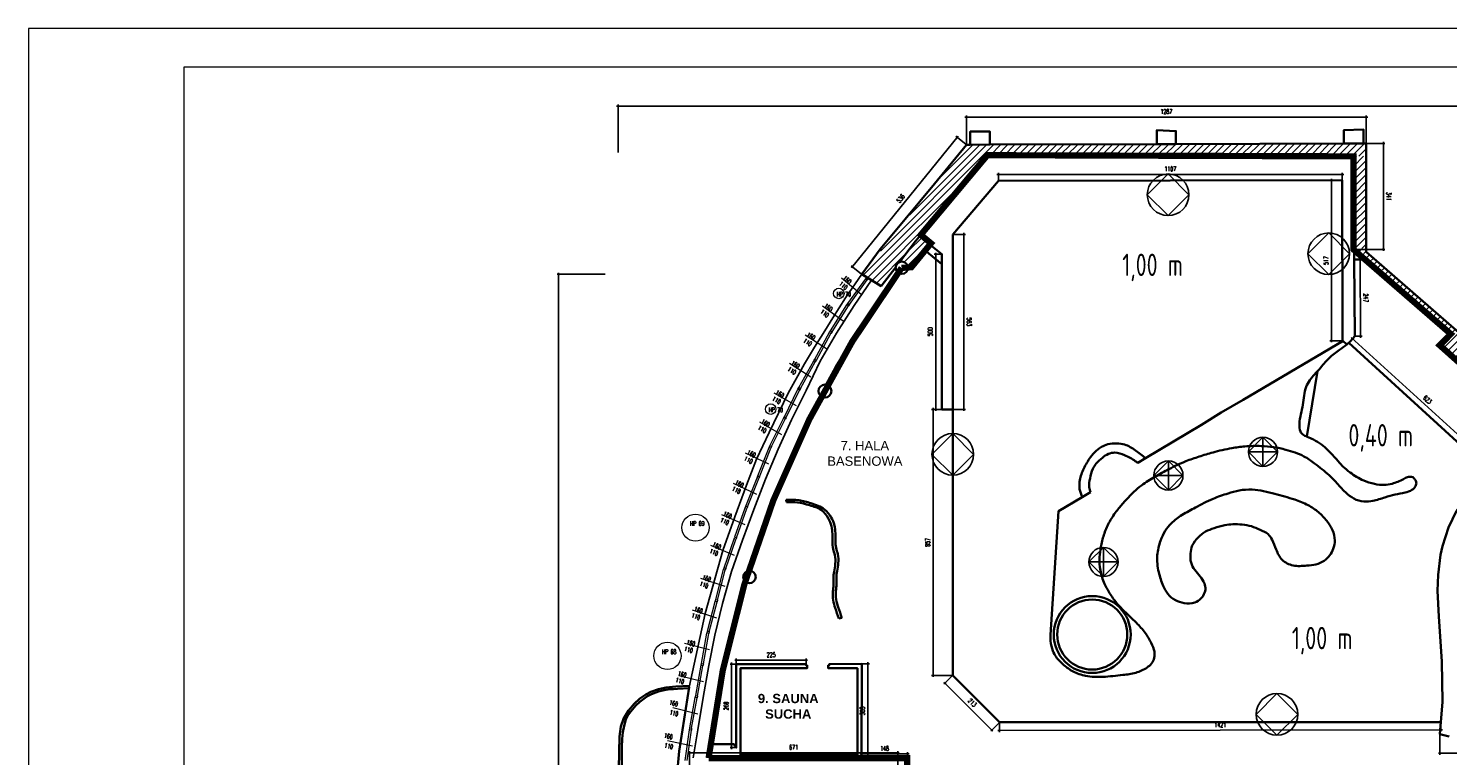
# Model space of a CAD drawing. Header units: millimetres. Extents: x 19887 to 192597, y -14203 to 39042.
# Tile 237 of 256: x 75465 to 80035, y -6728 to -4385. Entities that reach past the tile are written whole.
import ezdxf

# ---------------------------------------------------------------- set-up
doc = ezdxf.new("R2010")
doc.units = ezdxf.units.MM
doc.linetypes.add('2', pattern=[0.9, 0.6, -0.3])
doc.linetypes.add('DASHED2', pattern=[9.525, 6.35, -3.175])
doc.layers.get('Defpoints').update_dxf_attribs({"color": 4})
for name, color, linetype, lineweight in [('A_DBA-PISY', 6, 'Continuous', 20), ('Basen_rzut_poziom_1_obrys', 252, 'Continuous', 35), ('Okna', 252, 'Continuous', 5), ('Tabela', 1, 'Continuous', 0)]:
    doc.layers.add(name, color=color, linetype=linetype, lineweight=lineweight)
for name, color, linetype in [('A_DBA-RAMKI', 6, 'Continuous'), ('A_DBA-WYMIAR', 1, 'Continuous'), ('Wymiarowanie', 3, 'Continuous'), ('Wypełnienie', 252, 'Continuous')]:
    doc.layers.add(name, color=color, linetype=linetype)
doc.styles.add('ARIAL', font='arial.ttf')
doc.styles.add('DIN', font='txt')
doc.styles.add('ROMANS', font='romans.shx', dxfattribs={"width": 0.6})
doc.styles.get("Standard").update_dxf_attribs({"font": 'arial.ttf'})
doc.dimstyles.new('000001FB70622F18', dxfattribs={"dimtxt": 20, "dimasz": 5, "dimexe": 5, "dimexo": 1, "dimgap": 20, "dimtad": 1, "dimtoh": 1, "dimdec": 0, "dimtxsty": 'Standard', "dimblk": 'OBLIQUE', "dimcen": 0, "dimdle": 5, "dimclrd": 252, "dimclre": 252, "dimclrt": 252, "dimadec": 0, "dimazin": 0, "dimtfac": 1, "dimtdec": 0, "dimtmove": 0, "dimatfit": 3, "dimldrblk": 'OBLIQUE', "dimfxl": 150, "dimfxlon": 1, "dimlwd": 25, "dimlwe": 25, "dimarcsym": 1})
pattern_1 = [(45, (-767.658, -5165.027), (-11.22532, 11.22532), [])]

# ---------------------------------------------------------------- blocks, each defined once
blk = doc.blocks.new('_Oblique')
at = {"color": 0, "linetype": 'ByBlock', "lineweight": -2}
blk.add_line((-0.5, -0.5), (0.5, 0.5), dxfattribs=at)
blk = doc.blocks.new('*D629')
at = {"layer": 'Defpoints', "color": 0}
for p in [(103.2, -116.8), (1209.8, -95.5), (1209.8, -114.7)]:
    blk.add_point(p, dxfattribs=at)
at = {"layer": 'Wymiarowanie', "color": 252, "linetype": 'Continuous', "lineweight": 25}
for p, q in [((103.2, -115.8), (103.2, -90.5)), ((1209.8, -113.7), (1209.8, -90.5)), ((98.2, -95.5), (1214.8, -95.5))]:
    blk.add_line(p, q, dxfattribs=at)
at = {"layer": 'Wymiarowanie', "color": 252, "linetype": 'ByBlock', "lineweight": 25, "xscale": 5, "yscale": 5, "zscale": 5, "rotation": 180}
blk.add_blockref('_Oblique', (103.2, -95.5), dxfattribs=at)
at = {"layer": 'Wymiarowanie', "color": 252, "linetype": 'ByBlock', "lineweight": 25, "xscale": 5, "yscale": 5, "zscale": 5}
blk.add_blockref('_Oblique', (1209.8, -95.5), dxfattribs=at)
at = {"layer": 'Wymiarowanie', "color": 252, "insert": (656.5, -78), "char_height": 15, "attachment_point": 5, "style": 'ROMANS'}
blk.add_mtext('1107', dxfattribs=at)
blk = doc.blocks.new('*D631')
at = {"layer": 'Defpoints', "color": 0}
for p in [(0, 89.2), (0, 0), (1287.3, 3.8)]:
    blk.add_point(p, dxfattribs=at)
at = {"layer": 'Wymiarowanie', "color": 252, "linetype": 'Continuous', "lineweight": 25}
for p, q in [((0, 1), (0, 94.2)), ((1287.3, 4.8), (1287.3, 94.2)), ((1292.3, 89.2), (-5, 89.2))]:
    blk.add_line(p, q, dxfattribs=at)
at = {"layer": 'Wymiarowanie', "color": 252, "linetype": 'ByBlock', "lineweight": 25, "xscale": 5, "yscale": 5, "zscale": 5, "rotation": 180}
blk.add_blockref('_Oblique', (0, 89.2), dxfattribs=at)
at = {"layer": 'Wymiarowanie', "color": 252, "linetype": 'ByBlock', "lineweight": 25, "xscale": 5, "yscale": 5, "zscale": 5}
blk.add_blockref('_Oblique', (1287.3, 89.2), dxfattribs=at)
at = {"layer": 'Wymiarowanie', "color": 252, "insert": (643.7, 106.7), "char_height": 15, "attachment_point": 5, "style": 'ROMANS'}
blk.add_mtext('1287', dxfattribs=at)
blk = doc.blocks.new('*D634')
at = {"layer": 'Defpoints', "color": 0}
for p in [(1287.3, 3.8), (1249.7, -337.1), (1342.7, -337.1)]:
    blk.add_point(p, dxfattribs=at)
at = {"layer": 'Wymiarowanie', "color": 252, "linetype": 'Continuous', "lineweight": 25}
for p, q in [((1288.3, 3.8), (1347.7, 3.8)), ((1342.7, 8.8), (1342.7, -342.1)), ((1250.7, -337.1), (1347.7, -337.1))]:
    blk.add_line(p, q, dxfattribs=at)
at = {"layer": 'Wymiarowanie', "color": 252, "linetype": 'ByBlock', "lineweight": 25, "xscale": 5, "yscale": 5, "zscale": 5}
for p, rotation in [((1342.7, 3.8), 90.00000000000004), ((1342.7, -337.1), 270.0000000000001)]:
    blk.add_blockref('_Oblique', p, dxfattribs=dict(at, rotation=rotation))
at = {"layer": 'Wymiarowanie', "color": 252, "insert": (1360.2, -166.7), "char_height": 15, "attachment_point": 5, "rotation": 270, "style": 'ROMANS'}
blk.add_mtext('341', dxfattribs=at)
blk = doc.blocks.new('*D635')
at = {"layer": 'Defpoints', "color": 0}
for p in [(1209.8, -114.7), (1175.4, -631.5), (1212.7, -631.5)]:
    blk.add_point(p, dxfattribs=at)
at = {"layer": 'Wymiarowanie', "color": 252, "linetype": 'Continuous', "lineweight": 25}
for p, q in [((1208.8, -114.7), (1170.4, -114.7)), ((1175.4, -109.7), (1175.4, -636.5)), ((1211.7, -631.5), (1170.4, -631.5))]:
    blk.add_line(p, q, dxfattribs=at)
at = {"layer": 'Wymiarowanie', "color": 252, "linetype": 'ByBlock', "lineweight": 25, "xscale": 5, "yscale": 5, "zscale": 5}
for p, rotation in [((1175.4, -114.7), 90.00000000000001), ((1175.4, -631.5), 270)]:
    blk.add_blockref('_Oblique', p, dxfattribs=dict(at, rotation=rotation))
at = {"layer": 'Wymiarowanie', "color": 252, "insert": (1157.9, -373.1), "char_height": 15, "attachment_point": 5, "rotation": 90, "style": 'ROMANS'}
blk.add_mtext('517', dxfattribs=at)
blk = doc.blocks.new('*D637')
at = {"layer": 'Defpoints', "color": 0}
for p in [(-43.8, -289.2), (-43.8, -852.4), (-8.2, -852.4)]:
    blk.add_point(p, dxfattribs=at)
at = {"layer": 'Wymiarowanie', "color": 252, "linetype": 'Continuous', "lineweight": 25}
for p, q in [((-42.8, -289.2), (-3.2, -289.2)), ((-8.2, -284.2), (-8.2, -857.4)), ((-42.8, -852.4), (-3.2, -852.4))]:
    blk.add_line(p, q, dxfattribs=at)
at = {"layer": 'Wymiarowanie', "color": 252, "linetype": 'ByBlock', "lineweight": 25, "xscale": 5, "yscale": 5, "zscale": 5}
for p, rotation in [((-8.2, -289.2), 90.00000000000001), ((-8.2, -852.4), 270)]:
    blk.add_blockref('_Oblique', p, dxfattribs=dict(at, rotation=rotation))
at = {"layer": 'Wymiarowanie', "color": 252, "insert": (9.3, -570.8), "char_height": 15, "attachment_point": 5, "rotation": 270, "style": 'ROMANS'}
blk.add_mtext('563', dxfattribs=at)
blk = doc.blocks.new('*D639')
at = {"layer": 'Defpoints', "color": 0}
for p in [(-98.9, -352.9), (-78.8, -352.9), (-78.8, -852.4)]:
    blk.add_point(p, dxfattribs=at)
at = {"layer": 'Wymiarowanie', "color": 252, "linetype": 'Continuous', "lineweight": 25}
for p, q in [((-79.8, -352.9), (-103.9, -352.9)), ((-98.9, -857.4), (-98.9, -347.9)), ((-79.8, -852.4), (-103.9, -852.4))]:
    blk.add_line(p, q, dxfattribs=at)
at = {"layer": 'Wymiarowanie', "color": 252, "linetype": 'ByBlock', "lineweight": 25, "xscale": 5, "yscale": 5, "zscale": 5}
for p, rotation in [((-98.9, -352.9), 90.00000000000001), ((-98.9, -852.4), 270)]:
    blk.add_blockref('_Oblique', p, dxfattribs=dict(at, rotation=rotation))
at = {"layer": 'Wymiarowanie', "color": 252, "insert": (-116.4, -602.6), "char_height": 15, "attachment_point": 5, "rotation": 90, "style": 'ROMANS'}
blk.add_mtext('500', dxfattribs=at)
blk = doc.blocks.new('*D772')
at = {"layer": 'Defpoints', "color": 0}
for p in [(-337.6, -1961.9), (-337.6, -1975.4), (-189.6, -1975.4)]:
    blk.add_point(p, dxfattribs=at)
at = {"layer": 'Wymiarowanie', "color": 252, "linetype": 'Continuous', "lineweight": 25}
for p, q in [((-184.6, -1961.9), (-342.6, -1961.9)), ((-337.6, -1974.4), (-337.6, -1956.9)), ((-189.6, -1974.4), (-189.6, -1956.9))]:
    blk.add_line(p, q, dxfattribs=at)
at = {"layer": 'Wymiarowanie', "color": 252, "linetype": 'ByBlock', "lineweight": 25, "xscale": 5, "yscale": 5, "zscale": 5, "rotation": 180}
blk.add_blockref('_Oblique', (-337.6, -1961.9), dxfattribs=at)
at = {"layer": 'Wymiarowanie', "color": 252, "linetype": 'ByBlock', "lineweight": 25, "xscale": 5, "yscale": 5, "zscale": 5}
blk.add_blockref('_Oblique', (-189.6, -1961.9), dxfattribs=at)
at = {"layer": 'Wymiarowanie', "color": 252, "insert": (-263.6, -1944.4), "char_height": 15, "attachment_point": 5, "style": 'ROMANS'}
blk.add_mtext('148', dxfattribs=at)
blk = doc.blocks.new('*D769')
at = {"layer": 'Defpoints', "color": 0}
for p in [(-336.9, -1672.3), (-336.9, -1975.4), (-317.3, -1975.4)]:
    blk.add_point(p, dxfattribs=at)
at = {"layer": 'Wymiarowanie', "color": 252, "linetype": 'Continuous', "lineweight": 25}
for p, q in [((-335.9, -1672.3), (-312.3, -1672.3)), ((-317.3, -1667.3), (-317.3, -1980.4)), ((-335.9, -1975.4), (-312.3, -1975.4))]:
    blk.add_line(p, q, dxfattribs=at)
at = {"layer": 'Wymiarowanie', "color": 252, "linetype": 'ByBlock', "lineweight": 25, "xscale": 5, "yscale": 5, "zscale": 5}
for p, rotation in [((-317.3, -1672.3), 90), ((-317.3, -1975.4), 270)]:
    blk.add_blockref('_Oblique', p, dxfattribs=dict(at, rotation=rotation))
at = {"layer": 'Wymiarowanie', "color": 252, "insert": (-334.8, -1823.8), "char_height": 15, "attachment_point": 5, "rotation": 90, "style": 'ROMANS'}
blk.add_mtext('303', dxfattribs=at)
blk = doc.blocks.new('*D765')
at = {"layer": 'Defpoints', "color": 0}
for p in [(-741, -1660.2), (-741, -1672.7), (-516.2, -1672.7)]:
    blk.add_point(p, dxfattribs=at)
at = {"layer": 'Wymiarowanie', "color": 252, "linetype": 'Continuous', "lineweight": 25}
for p, q in [((-511.2, -1660.2), (-746, -1660.2)), ((-741, -1671.7), (-741, -1655.2)), ((-516.2, -1671.7), (-516.2, -1655.2))]:
    blk.add_line(p, q, dxfattribs=at)
at = {"layer": 'Wymiarowanie', "color": 252, "linetype": 'ByBlock', "lineweight": 25, "xscale": 5, "yscale": 5, "zscale": 5, "rotation": 180}
blk.add_blockref('_Oblique', (-741, -1660.2), dxfattribs=at)
at = {"layer": 'Wymiarowanie', "color": 252, "linetype": 'ByBlock', "lineweight": 25, "xscale": 5, "yscale": 5, "zscale": 5}
blk.add_blockref('_Oblique', (-516.2, -1660.2), dxfattribs=at)
at = {"layer": 'Wymiarowanie', "color": 252, "insert": (-628.6, -1642.7), "char_height": 15, "attachment_point": 5, "style": 'ROMANS'}
blk.add_mtext('225', dxfattribs=at)
blk = doc.blocks.new('*D766')
at = {"layer": 'Defpoints', "color": 0}
for p in [(-741, -1672.7), (-755.8, -1942.1), (-741, -1942.1)]:
    blk.add_point(p, dxfattribs=at)
at = {"layer": 'Wymiarowanie', "color": 252, "linetype": 'Continuous', "lineweight": 25}
for p, q in [((-742, -1672.7), (-760.8, -1672.7)), ((-755.8, -1667.7), (-755.8, -1947.1)), ((-742, -1942.1), (-760.8, -1942.1))]:
    blk.add_line(p, q, dxfattribs=at)
at = {"layer": 'Wymiarowanie', "color": 252, "linetype": 'ByBlock', "lineweight": 25, "xscale": 5, "yscale": 5, "zscale": 5}
for p, rotation in [((-755.8, -1672.7), 90), ((-755.8, -1942.1), 270)]:
    blk.add_blockref('_Oblique', p, dxfattribs=dict(at, rotation=rotation))
at = {"layer": 'Wymiarowanie', "color": 252, "insert": (-773.3, -1807.4), "char_height": 15, "attachment_point": 5, "rotation": 90, "style": 'ROMANS'}
blk.add_mtext('269', dxfattribs=at)
blk = doc.blocks.new('*D773')
at = {"layer": 'Defpoints', "color": 0}
for p in [(-43.8, -852.4), (-107, -1709.4), (-43.8, -1709.4)]:
    blk.add_point(p, dxfattribs=at)
at = {"layer": 'Wymiarowanie', "color": 252, "linetype": 'Continuous', "lineweight": 25}
for p, q in [((-44.8, -852.4), (-112, -852.4)), ((-107, -847.4), (-107, -1714.4)), ((-44.8, -1709.4), (-112, -1709.4))]:
    blk.add_line(p, q, dxfattribs=at)
at = {"layer": 'Wymiarowanie', "color": 252, "linetype": 'ByBlock', "lineweight": 25, "xscale": 5, "yscale": 5, "zscale": 5}
for p, rotation in [((-107, -852.4), 90), ((-107, -1709.4), 270)]:
    blk.add_blockref('_Oblique', p, dxfattribs=dict(at, rotation=rotation))
at = {"layer": 'Wymiarowanie', "color": 252, "insert": (-124.5, -1280.9), "char_height": 15, "attachment_point": 5, "rotation": 90, "style": 'ROMANS'}
blk.add_mtext('857', dxfattribs=at)
blk = doc.blocks.new('*D774')
at = {"layer": 'Defpoints', "color": 0}
for p in [(-43.8, -1709.4), (106.8, -1860.1), (81.9, -1885)]:
    blk.add_point(p, dxfattribs=at)
at = {"layer": 'Wymiarowanie', "color": 252, "linetype": 'Continuous', "lineweight": 25}
for p, q in [((-44.5, -1710.1), (-72.2, -1737.9)), ((-72.2, -1730.8), (85.4, -1888.5)), ((106.1, -1860.8), (78.3, -1888.5))]:
    blk.add_line(p, q, dxfattribs=at)
at = {"layer": 'Wymiarowanie', "color": 252, "linetype": 'ByBlock', "lineweight": 25, "xscale": 5, "yscale": 5, "zscale": 5}
for p, rotation in [((-68.7, -1734.3), 134.9810613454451), ((81.9, -1885), 314.9810613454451)]:
    blk.add_blockref('_Oblique', p, dxfattribs=dict(at, rotation=rotation))
at = {"layer": 'Wymiarowanie', "color": 252, "insert": (19, -1797.3), "char_height": 15, "attachment_point": 5, "rotation": 314.9811, "style": 'ROMANS'}
blk.add_mtext('213', dxfattribs=at)
blk = doc.blocks.new('*D775')
at = {"layer": 'Defpoints', "color": 0}
for p in [(106.7, -1863.3), (1527.7, -1860.1), (1527.7, -1884.2)]:
    blk.add_point(p, dxfattribs=at)
at = {"layer": 'Wymiarowanie', "color": 252, "linetype": 'Continuous', "lineweight": 25}
for p, q in [((106.7, -1864.3), (106.7, -1892.4)), ((1527.7, -1861.1), (1527.8, -1889.2)), ((101.7, -1887.4), (1532.7, -1884.2))]:
    blk.add_line(p, q, dxfattribs=at)
at = {"layer": 'Wymiarowanie', "color": 252, "linetype": 'ByBlock', "lineweight": 25, "xscale": 5, "yscale": 5, "zscale": 5}
for p, rotation in [((106.7, -1887.4), 180.1285024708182), ((1527.7, -1884.2), 0.1285024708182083)]:
    blk.add_blockref('_Oblique', p, dxfattribs=dict(at, rotation=rotation))
at = {"layer": 'Wymiarowanie', "color": 252, "insert": (817.2, -1868.3), "char_height": 15, "attachment_point": 5, "rotation": 0.1285, "style": 'ROMANS'}
blk.add_mtext('1421', dxfattribs=at)
blk = doc.blocks.new('*D776')
at = {"layer": 'Defpoints', "color": 0}
for p in [(2214.6, -1427.4), (1524.8, -1898.2), (2214.6, -1960.2)]:
    blk.add_point(p, dxfattribs=at)
at = {"layer": 'Wymiarowanie', "color": 252, "linetype": 'Continuous', "lineweight": 25}
for p, q in [((2214.6, -1810.2), (2214.6, -1965.2)), ((1524.8, -1899.2), (1524.8, -1965.2)), ((1519.8, -1960.2), (2219.6, -1960.2))]:
    blk.add_line(p, q, dxfattribs=at)
at = {"layer": 'Wymiarowanie', "color": 252, "linetype": 'ByBlock', "lineweight": 25, "xscale": 5, "yscale": 5, "zscale": 5, "rotation": 180}
blk.add_blockref('_Oblique', (1524.8, -1960.2), dxfattribs=at)
at = {"layer": 'Wymiarowanie', "color": 252, "linetype": 'ByBlock', "lineweight": 25, "xscale": 5, "yscale": 5, "zscale": 5}
blk.add_blockref('_Oblique', (2214.6, -1960.2), dxfattribs=at)
at = {"layer": 'Wymiarowanie', "color": 252, "insert": (1869.7, -1942.7), "char_height": 15, "attachment_point": 5, "style": 'ROMANS'}
blk.add_mtext('690', dxfattribs=at)
blk = doc.blocks.new('*D779')
at = {"layer": 'Defpoints', "color": 0}
for p in [(1230.4, -637.9), (1703.1, -1044.2), (1690.7, -1057.8)]:
    blk.add_point(p, dxfattribs=at)
at = {"layer": 'Wymiarowanie', "color": 252, "linetype": 'Continuous', "lineweight": 25}
for p, q in [((1231.1, -637.1), (1246.2, -620.6)), ((1239.1, -620.9), (1706.8, -1047.6)), ((1691.4, -1057.1), (1706.5, -1040.5))]:
    blk.add_line(p, q, dxfattribs=at)
at = {"layer": 'Wymiarowanie', "color": 252, "linetype": 'ByBlock', "lineweight": 25, "xscale": 5, "yscale": 5, "zscale": 5}
for p, rotation in [((1242.8, -624.3), 137.6250679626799), ((1703.1, -1044.2), 317.6250679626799)]:
    blk.add_blockref('_Oblique', p, dxfattribs=dict(at, rotation=rotation))
at = {"layer": 'Wymiarowanie', "color": 252, "insert": (1484.8, -821.3), "char_height": 15, "attachment_point": 5, "rotation": 317.6251, "style": 'ROMANS'}
blk.add_mtext('623', dxfattribs=at)
blk = doc.blocks.new('*D781')
at = {"layer": 'Defpoints', "color": 0}
for p in [(1249, -370), (1250.4, -617.1), (1269.3, -617)]:
    blk.add_point(p, dxfattribs=at)
at = {"layer": 'Wymiarowanie', "color": 252, "linetype": 'Continuous', "lineweight": 25}
for p, q in [((1267.8, -364.9), (1269.3, -622)), ((1250, -370), (1272.8, -369.9)), ((1251.4, -617.1), (1274.3, -617))]:
    blk.add_line(p, q, dxfattribs=at)
at = {"layer": 'Wymiarowanie', "color": 252, "linetype": 'ByBlock', "lineweight": 25, "xscale": 5, "yscale": 5, "zscale": 5}
for p, rotation in [((1267.8, -369.9), 90.32777139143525), ((1269.3, -617), 270.3277713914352)]:
    blk.add_blockref('_Oblique', p, dxfattribs=dict(at, rotation=rotation))
at = {"layer": 'Wymiarowanie', "color": 252, "insert": (1286, -493.4), "char_height": 15, "attachment_point": 5, "rotation": 270.3278, "style": 'ROMANS'}
blk.add_mtext('247', dxfattribs=at)
blk = doc.blocks.new('*D782')
at = {"layer": 'Defpoints', "color": 0}
for p in [(0, 0), (-366.7, -393.1), (-336.9, -417.2)]:
    blk.add_point(p, dxfattribs=at)
at = {"layer": 'Wymiarowanie', "color": 252, "linetype": 'Continuous', "lineweight": 25}
for p, q in [((-26.6, 27.9), (-369.8, -397)), ((-0.8, 0.6), (-33.7, 27.2)), ((-337.7, -416.5), (-370.6, -390))]:
    blk.add_line(p, q, dxfattribs=at)
at = {"layer": 'Wymiarowanie', "color": 252, "linetype": 'ByBlock', "lineweight": 25, "xscale": 5, "yscale": 5, "zscale": 5}
for p, rotation in [((-29.8, 24), 51.07655090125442), ((-366.7, -393.1), 231.0765509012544)]:
    blk.add_blockref('_Oblique', p, dxfattribs=dict(at, rotation=rotation))
at = {"layer": 'Wymiarowanie', "color": 252, "insert": (-211.8, -173.5), "char_height": 15, "attachment_point": 5, "rotation": 51.0766, "style": 'ROMANS'}
blk.add_mtext('536', dxfattribs=at)
blk = doc.blocks.new('*D778')
at = {"layer": 'Defpoints', "color": 0}
for p in [(-1313, -417.2), (-336.9, -417.2), (-706.6, -4690.1)]:
    blk.add_point(p, dxfattribs=at)
at = {"layer": 'Wymiarowanie', "color": 252, "linetype": 'Continuous', "lineweight": 25}
for p, q in [((-1163, -417.2), (-1318, -417.2)), ((-1313, -4695.1), (-1313, -412.2)), ((-1163, -4690.1), (-1318, -4690.1))]:
    blk.add_line(p, q, dxfattribs=at)
at = {"layer": 'Wymiarowanie', "color": 252, "linetype": 'ByBlock', "lineweight": 25, "xscale": 5, "yscale": 5, "zscale": 5}
for p, rotation in [((-1313, -417.2), 90.00000000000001), ((-1313, -4690.1), 270)]:
    blk.add_blockref('_Oblique', p, dxfattribs=dict(at, rotation=rotation))
at = {"layer": 'Wymiarowanie', "color": 252, "insert": (-1330.5, -2553.6), "char_height": 15, "attachment_point": 5, "rotation": 90, "style": 'ROMANS'}
blk.add_mtext('4273', dxfattribs=at)
blk = doc.blocks.new('*D985')
at = {"layer": 'Defpoints', "color": 0}
for p in [(-1121.1, 124.6), (4438.5, -3063.7), (-1121.1, -3458.5)]:
    blk.add_point(p, dxfattribs=at)
at = {"layer": 'Wymiarowanie', "color": 252, "linetype": 'Continuous', "lineweight": 25}
for p, q in [((4443.5, 124.6), (-1126.1, 124.6)), ((-1121.1, -25.4), (-1121.1, 129.6)), ((4438.5, -25.4), (4438.5, 129.6))]:
    blk.add_line(p, q, dxfattribs=at)
at = {"layer": 'Wymiarowanie', "color": 252, "linetype": 'ByBlock', "lineweight": 25, "xscale": 5, "yscale": 5, "zscale": 5, "rotation": 180}
blk.add_blockref('_Oblique', (-1121.1, 124.6), dxfattribs=at)
at = {"layer": 'Wymiarowanie', "color": 252, "linetype": 'ByBlock', "lineweight": 25, "xscale": 5, "yscale": 5, "zscale": 5}
blk.add_blockref('_Oblique', (4438.5, 124.6), dxfattribs=at)
at = {"layer": 'Wymiarowanie', "color": 252, "insert": (1658.7, 142.1), "char_height": 15, "attachment_point": 5, "style": 'ROMANS'}
blk.add_mtext('5560', dxfattribs=at)
blk = doc.blocks.new('*D1018')
at = {"layer": 'Defpoints', "color": 0}
for p in [(-220.9, -1958.4), (-891.8, -2011.3), (-220.9, -2012)]:
    blk.add_point(p, dxfattribs=at)
at = {"layer": 'Wymiarowanie', "color": 252, "linetype": 'Continuous', "lineweight": 25}
for p, q in [((-896.8, -1958.4), (-215.9, -1958.4)), ((-891.8, -2010.3), (-891.8, -1953.4)), ((-220.9, -2011), (-220.9, -1953.4))]:
    blk.add_line(p, q, dxfattribs=at)
at = {"layer": 'Wymiarowanie', "color": 252, "linetype": 'ByBlock', "lineweight": 25, "xscale": 5, "yscale": 5, "zscale": 5, "rotation": 180}
blk.add_blockref('_Oblique', (-891.8, -1958.4), dxfattribs=at)
at = {"layer": 'Wymiarowanie', "color": 252, "linetype": 'ByBlock', "lineweight": 25, "xscale": 5, "yscale": 5, "zscale": 5}
blk.add_blockref('_Oblique', (-220.9, -1958.4), dxfattribs=at)
at = {"layer": 'Wymiarowanie', "color": 252, "insert": (-556.3, -1940.9), "char_height": 15, "attachment_point": 5, "style": 'ROMANS'}
blk.add_mtext('671', dxfattribs=at)
blk = doc.blocks.new('G$CF5E15B28')
at = {"layer": 'Wypełnienie'}
h = blk.add_hatch(dxfattribs=at)
h.set_pattern_fill('ANSI31', color=253, scale=5, angle=90)
h.set_pattern_definition(pattern_1)
h.paths.add_polyline_path([(-113, -250.3), (-25.2, -145.1), (68.5, -33.3), (1287.6, -37.3), (1287.3, 3.8), (0, 0), (-336.9, -417.2), (-274, -455.3), (-215.2, -378), (-146, -289.8)])
h = blk.add_hatch(dxfattribs=at)
h.set_pattern_fill('ANSI31', color=253, scale=5, angle=90)
h.set_pattern_definition([(45, (-771.488, -5161.708), (-11.22532, 11.22532), [])])
h.paths.add_polyline_path([(1287.6, -37.3), (1247.1, -37.2), (1249.7, -337.1), (1287, -369.8), (1560.7, -609.5), (1524.8, -645.7), (1594.7, -708), (1641.6, -653.9), (1287.1, -344.7)])
h = blk.add_hatch(dxfattribs=at)
h.set_pattern_fill('ANSI31', color=253, scale=5, angle=90)
h.set_pattern_definition(pattern_1)
h.paths.add_polyline_path([(-113.1, -317.3), (-146, -289.8), (-215.2, -378, -0.52855), (-188, -396.5, -0.021264), (-188.1, -398.2), (-176.3, -394.4)])
at = {"layer": 'Basen_rzut_poziom_1_obrys', "color": 253}
blk.add_lwpolyline([(-336.9, -417.2), (-277.5, -336.7), (-197.2, -239.8), (-102.3, -125.9), (0, 0), (12.4, 0), (12.4, 42.5), (75.9, 42.5), (75.9, 0.2), (613.2, 1.8), (613.2, 46.8), (674.7, 43.9), (674.7, 2), (1215.6, 3.6), (1215.6, 47.1), (1278.5, 49.2), (1278.5, 3.8), (1287.3, 3.8)], dxfattribs=at)
at = {"layer": 'Basen_rzut_poziom_1_obrys', "color": 253, "elevation": 0}
for points in [[(12.4, 0), (75.9, 0.2)], [(613.2, 1.8), (674.7, 2)], [(1215.6, 3.6), (1278.5, 3.8)], [(1287.1, -344.7), (1287.3, 3.8)], [(54.9, -49.6), (68.5, -33.3), (1247.1, -37.2), (1247.1, -37.2)], [(1249, -370), (1247.1, -37.2)], [(-25.2, -145.1), (54.9, -49.6)], [(-43.8, -289.2), (103.2, -116.8), (1209.8, -114.7), (1211.5, -630.3), (1225.3, -643.4)], [(-215.2, -378), (-163.5, -310.8), (-113, -250.3), (-67.9, -194.6), (-25.2, -145.1)], [(-188.1, -398.2), (-176.3, -394.4), (-113.1, -317.3)], [(-113.1, -317.3), (-146, -289.8)], [(-117.1, -322.3), (-78.8, -352.9), (-78.8, -384.7), (-78.8, -852.4), (-43.8, -852.4), (-43.8, -289.2)], [(-132.6, -341.1), (-78.8, -384.7)], [(1249.7, -337.1), (1560.7, -609.5), (1524.8, -645.7), (1594.7, -708), (1594.7, -708)], [(1643.2, -655.3), (1287.1, -344.7)], [(-274, -455.3), (-227.6, -394.4)], [(1236.6, -633.3), (1250.4, -617.1), (1249, -370)], [(1249, -370), (1287, -369.8)], [(-220, -412.3), (-220, -412.3), (-277.3, -491.4), (-314.9, -548), (-362.5, -621.7), (-420, -715.8), (-451.2, -772.8)], [(-274, -455.3), (-336.9, -417.2)], [(552, -1024.7), (576.9, -1009.5), (757, -901.8), (820.7, -862.9), (891.4, -821.5), (1212.7, -631.5)], [(1225.3, -643.4), (1236.6, -633.3)], [(1690.7, -1057.8), (1230.9, -638.4)], [(1130.9, -728.9), (1096.6, -940.1)], [(-469.4, -809.1), (-509.1, -887.8), (-557.1, -989.1), (-584.3, -1052.7)], [(-43.8, -852.4), (-43.8, -1709.4), (106.8, -1860.1), (1527.7, -1860.1)], [(1554.8, -1906.7), (1524.8, -1898.2), (1532.7, -1794.5), (1530.6, -1664.9), (1521.6, -1519.3), (1517.2, -1436.9), (1518.7, -1385.6), (1526.4, -1320.5), (1533.3, -1292.9), (1552.5, -1233.4), (1578.1, -1179.1), (1597, -1152.8), (1632.4, -1115.5), (1658.8, -1092), (1714.9, -1032), (1748.6, -1063.5)], [(-699.9, -1372.1), (-695.8, -1357.3), (-677.5, -1299.6), (-659.1, -1245.8), (-642.6, -1202.2), (-622.3, -1148.5), (-599.4, -1089.4), (-584.3, -1052.7)], [(372.7, -1135.1), (296.8, -1180.3), (270.8, -1579.1)], [(372.7, -1135.1), (399.8, -1119.5)], [(-580.2, -1143.6), (-579.7, -1151.5)], [(-711.1, -1407.6), (-731.7, -1481.9), (-749.4, -1553), (-772, -1656.8), (-787.6, -1747.1), (-805.4, -1845.4), (-821, -1930.8)], [(-410.9, -1526.6), (-401.2, -1524.2)], [(-513, -1676.7), (-516.2, -1676.7), (-516.2, -1672.7), (-741, -1672.7), (-741, -1942.1), (-741, -1942.1)], [(-513, -1676.7), (-513, -1686.5), (-727.4, -1686.5), (-727.4, -1964.9), (-351.1, -1964.9), (-351.1, -1959)], [(-351.1, -1959), (-351.1, -1959), (-351.1, -1686.3), (-444.7, -1686.4), (-444.7, -1676.7), (-441.7, -1676.7), (-441.7, -1672.9), (-336.9, -1672.3), (-337.6, -1975.4), (-189.6, -1975.4)], [(-1119.3, -2007.7), (-1117.1, -1905.7), (-1112.3, -1874.2), (-1104.3, -1849), (-1087.5, -1822.7), (-1069.3, -1800.8), (-1052.7, -1785), (-1032.3, -1770.8), (-1015.9, -1762.2), (-991.8, -1754.1), (-966.5, -1748.7), (-935.9, -1745.5)], [(-1102.1, -1871.4), (-1096.2, -1851.3), (-1089.7, -1839), (-1081.2, -1826.6), (-1064.6, -1806.8), (-1051.7, -1794.7), (-1038.7, -1784.6), (-1026.3, -1776.6), (-1013.5, -1769.6), (-991.5, -1761.2), (-972.9, -1757.2), (-955.5, -1754.2), (-943.1, -1753.3), (-930, -1752.3)], [(-941, -2239), (-931.8, -2034.6), (-924.9, -1953.5), (-892.3, -1747.2)], [(-935.9, -1745.5), (-891.5, -1743.5)], [(-930, -1752.3), (-892.8, -1750.6)], [(-1106.1, -3459.8), (-1106.6, -3323), (-1106.6, -3209), (-1106.6, -3040), (-1105.6, -2893.7), (-1109.6, -2737), (-1110.5, -2627.7), (-1110.5, -2529.4), (-1110, -2432.4), (-1109.6, -2330.7), (-1109.6, -2227.4), (-1109.7, -2156.2), (-1109.7, -2090.2), (-1109.9, -2027.3), (-1109.5, -1941.1), (-1108.6, -1913.2), (-1105.8, -1892.4), (-1102.1, -1871.4)], [(-821, -1930.8), (-829.2, -1975.4)], [(-821, -1930.8), (-749.3, -1930.8), (-741, -1942.1)]]:
    blk.add_lwpolyline(points, dxfattribs=at)
at = {"layer": 'Basen_rzut_poziom_1_obrys', "color": 253, "lineweight": -3, "elevation": 0}
for points in [[(-892.3, -1747.2), (-841.5, -1509.5), (-784.1, -1307.3), (-745.2, -1198.2), (-708.2, -1096.4), (-675.4, -1012.6), (-635.3, -926.9), (-573.4, -800.4), (-521.3, -705.5), (-489.2, -652.4), (-456.2, -599), (-430.1, -558.1), (-389, -493.4), (-336.9, -417.2)], [(-305.4, -436.4), (-361.3, -517.5), (-417.7, -606.7), (-470.9, -697.3), (-516, -791.5), (-562.7, -886), (-606.2, -980.9), (-646.7, -1077.6), (-684.3, -1175.3), (-720.6, -1273.7), (-756.8, -1375.2), (-784.8, -1477.3), (-810, -1580.3), (-829.7, -1678), (-847.6, -1781), (-864.5, -1885), (-879.3, -1975.4)]]:
    blk.add_lwpolyline(points, dxfattribs=at)
at = {"layer": 'Basen_rzut_poziom_1_obrys', "color": 253}
for centre, radius in [((-207.9, -396.5, 0), 19.9), ((-455.3, -793.4, 0), 21), ((-698.2, -1392.1, 0), 20.2), ((405.2, -1577.7, 0), 123.9), ((405.2, -1577.7, 0), 112.8)]:
    blk.add_circle(centre, radius, dxfattribs=at)
for points in [[(270.8, -1579.1, 0), (271, -1598.4, 0), (278.8, -1630.6, 0), (288.8, -1649.9, 0), (314.1, -1676.3, 0), (343.4, -1696.6, 0), (384, -1710.8, 0), (439.5, -1713.9, 0), (503.6, -1708, 0), (545.3, -1700.8, 0), (581.6, -1684, 0), (595.8, -1671.4, 0), (604.9, -1652.9, 0), (605.4, -1632.8, 0), (595.1, -1604.9, 0), (575.7, -1572.4, 0), (547.4, -1540.3, 0), (503, -1496.6, 0), (480.7, -1472.4, 0), (458.8, -1440, 0), (444.9, -1414.3, 0), (431.7, -1371.1, 0), (428.8, -1328.1, 0), (433, -1296.2, 0), (442.6, -1256.8, 0), (458.8, -1218, 0), (482.7, -1181.7, 0), (505, -1154.1, 0), (539.2, -1118.5, 0), (563.9, -1097.3, 0), (607.3, -1069.6, 0), (652.3, -1044.8, 0), (707.1, -1019.5, 0), (749.3, -1004.6, 0), (794.1, -991, 0), (854.4, -977.3, 0), (896.8, -971.8, 0), (949.3, -970.6, 0), (989, -974.2, 0), (1029, -982.5, 0), (1086.9, -1004, 0), (1120.9, -1026.5, 0), (1167.9, -1064.9, 0), (1189.2, -1086.2, 0), (1220.5, -1119.7, 0), (1248, -1139.9, 0), (1279.7, -1149.2, 0), (1309, -1146.9, 0), (1347.8, -1136, 0), (1380.6, -1126.8, 0), (1412.4, -1120.7, 0), (1434.7, -1112, 0), (1446.3, -1099.5, 0), (1448.7, -1088.1, 0), (1444.4, -1078.1, 0), (1437, -1071.2, 0), (1428.3, -1069.9, 0), (1420, -1070.7, 0), (1407.2, -1076.9, 0), (1370.5, -1091.8, 0), (1345.7, -1095.6, 0), (1314.1, -1092.8, 0), (1279.2, -1081.6, 0), (1235.5, -1055.7, 0), (1212.4, -1036.1, 0), (1189.5, -1010.7, 0), (1163.8, -983.6, 0), (1142.9, -965.2, 0), (1117.4, -949.9, 0), (1097.8, -940.5, 0), (1083.1, -933.5, 0), (1075.6, -923.9, 0), (1072.3, -899, 0), (1083.5, -837.8, 0), (1094.3, -779.8, 0), (1105.9, -758.6, 0), (1136.5, -722.7, 0), (1167.6, -687.8, 0), (1201.9, -660.7, 0), (1225.3, -643.4, 0)], [(372.7, -1135.1, 0), (364.7, -1109, 0), (364.4, -1085.4, 0), (375.8, -1047.6, 0), (396.3, -1011.1, 0), (412.1, -991.4, 0), (435.2, -973.6, 0), (455.7, -964.5, 0), (484.7, -962.1, 0), (509.6, -965.7, 0), (544.1, -984.7, 0), (576.9, -1009.5, 0)], [(399.8, -1119.5, 0), (395.2, -1103.4, 0), (398.3, -1074.9, 0), (407.2, -1044.3, 0), (418.2, -1026.9, 0), (438, -1008.3, 0), (457.4, -996, 0), (477.9, -991.8, 0), (509.3, -1000.2, 0), (543.8, -1018.8, 0), (552, -1024.7, 0)], [(762.6, -1453.3, 0), (769.6, -1432.4, 0), (766.3, -1413.5, 0), (753.2, -1390.6, 0), (735.6, -1369.3, 0), (723.3, -1345.9, 0), (721.6, -1317.2, 0), (727.4, -1291.4, 0), (746.6, -1264.8, 0), (770, -1246.4, 0), (797.9, -1235.3, 0), (832.7, -1225.1, 0), (857.7, -1222.6, 0), (917.6, -1229.2, 0), (945.9, -1240.2, 0), (971.7, -1255, 0), (984.4, -1272.2, 0), (997.5, -1304.1, 0), (1016.8, -1336.9, 0), (1052.1, -1355.3, 0), (1095.9, -1355.8, 0), (1125.6, -1352, 0), (1152.2, -1340.1, 0), (1170.2, -1322.5, 0), (1181.3, -1301.2, 0), (1186.2, -1275, 0), (1178.9, -1241.4, 0), (1160.4, -1211.5, 0), (1133.8, -1184, 0), (1100.1, -1161.1, 0), (1057.1, -1143.1, 0), (993.1, -1124.9, 0), (920.1, -1111, 0), (878.3, -1113.8, 0), (842.6, -1123.3, 0), (794.2, -1140.5, 0), (737.3, -1168.7, 0), (694.6, -1192.5, 0), (659.4, -1219.9, 0), (640.5, -1243.7, 0), (625.3, -1275.7, 0), (614.7, -1322.4, 0), (619.5, -1377.1, 0), (633.9, -1420.5, 0), (648.2, -1446.7, 0), (673.2, -1467.2, 0), (700.7, -1476.2, 0), (735.5, -1474.6, 0), (755.2, -1461.9, 0), (762.6, -1453.3, 0)], [(-580.2, -1143.6, 0), (-539, -1144.9), (-500.5, -1154.9, 0), (-456.6, -1175.2, 0), (-435.7, -1200.5, 0), (-424.8, -1226.1, 0), (-421.6, -1276.4, 0), (-419.6, -1299, 0), (-414, -1319.1, 0), (-412.4, -1347.7, 0), (-416.1, -1373.8, 0), (-417.7, -1382.9, 0), (-418.5, -1422, 0), (-419.9, -1435.7, 0), (-419.2, -1465, 0), (-412.6, -1489.5, 0), (-401.2, -1524.2, 0)], [(-579.7, -1151.5, 0), (-543.3, -1152.3), (-505, -1161.5, 0), (-466.3, -1177.6, 0), (-445.4, -1203, 0), (-434.5, -1228.6, 0), (-431.3, -1278.9, 0), (-429.3, -1301.5, 0), (-423.7, -1321.6, 0), (-422.1, -1350.2, 0), (-425.8, -1376.3, 0), (-427.4, -1385.4, 0), (-428.2, -1424.5, 0), (-429.7, -1438.2, 0), (-428.9, -1467.5, 0), (-422.3, -1492, 0), (-410.9, -1526.6, 0)]]:
    blk.add_spline(points, degree=3, dxfattribs=at)
at = {"layer": 'Okna', "color": 253, "elevation": 0}
for points in [[(-402.1, -428.7), (-338.8, -481.6)], [(-381.3, -511), (-323.8, -431.5)], [(-376.5, -514.5), (-319, -435)], [(-463.5, -518.6), (-396.8, -567.2)], [(-437.3, -599.3), (-384.9, -515.8)], [(-432.2, -602.5), (-380.1, -519.3)], [(-519.3, -611.9), (-449.9, -656.4)], [(-488.4, -690.8), (-440.9, -604.1)], [(-483.1, -693.8), (-436, -607.7)], [(-569.9, -703.3), (-500.5, -747.9)], [(-539.1, -782.5), (-491.7, -695.8)], [(-534, -785.6), (-486.6, -699.1)], [(-620, -798.8), (-548.6, -840.1)], [(-585.5, -876.2), (-542.2, -787.7)], [(-580.1, -878.9), (-537, -790.8)], [(-666.4, -892.5), (-595, -933.8)], [(-632.5, -969.6), (-588.5, -881.4)], [(-627, -972), (-583.4, -884.4)], [(-711.9, -992.6), (-637.4, -1028.2)], [(-671.4, -1067.1), (-634.9, -975.1)], [(-666, -1069.8), (-629.4, -977.5)], [(-750.8, -1089.7), (-676.3, -1125.2)], [(-710.3, -1164.2), (-674, -1072.5)], [(-704.7, -1166.5), (-668.6, -1075.2)], [(-745.1, -1263.3), (-712.6, -1169.5)], [(-739.7, -1265.8), (-707.1, -1171.9)], [(-788.9, -1190.7), (-712.9, -1223)], [(-779.9, -1363), (-747.4, -1269.2)], [(-774.3, -1365.1), (-741.8, -1271.3)], [(-823.5, -1290), (-747.6, -1322.4)], [(-806.9, -1464.9), (-782.1, -1368.6)], [(-801.2, -1466.9), (-776.5, -1370.7)], [(-856.4, -1396.1), (-778.1, -1422)], [(-882.8, -1498), (-804.5, -1524)], [(-833.3, -1566.8), (-808.7, -1470.9)], [(-827.7, -1568.8), (-802.9, -1472.6)], [(-852.7, -1670.7), (-835.2, -1573.3)], [(-846.9, -1672.3), (-829.4, -1574.5)], [(-907.2, -1605.7), (-827.2, -1625.8)], [(-871.6, -1774.3), (-854.1, -1676.8)], [(-865.8, -1775.8), (-848.2, -1678.1)], [(-926, -1709.3), (-846, -1729.4)], [(-890.5, -1878.4), (-872.9, -1780.4)], [(-884.6, -1879.4), (-867, -1781.7)], [(-944.9, -1812.9), (-864.9, -1833)], [(-905.2, -1983), (-891.5, -1884.3)], [(-899.2, -1983.7), (-885.6, -1885.3)], [(-962.1, -1919.6), (-881.4, -1936.5)]]:
    blk.add_lwpolyline(points, dxfattribs=at)
blk.add_lwpolyline([(-320.2, -426.6), (-315.4, -430.2), (-319, -435), (-323.8, -431.5)], close=True, dxfattribs=at)
at = {"layer": 'Okna', "color": 253, "extrusion": (1.68749e-07, -7.21625e-08, 1), "elevation": 0}
for points in [[(-381.3, -511), (-376.5, -514.5), (-380.1, -519.3), (-384.9, -515.8)], [(-437.3, -599.3), (-432.5, -602.9), (-436, -607.7), (-440.9, -604.1)]]:
    blk.add_lwpolyline(points, close=True, dxfattribs=at)
at = {"layer": 'Okna', "color": 253, "extrusion": (1.72723e-07, -6.20516e-08, 1), "elevation": 0}
blk.add_lwpolyline([(-488.4, -690.8), (-483.4, -694.1), (-486.6, -699.1), (-491.7, -695.8)], close=True, dxfattribs=at)
at = {"layer": 'Okna', "color": 253, "extrusion": (1.75382e-07, -5.40816e-08, 1), "elevation": 0}
for points in [[(-539.1, -782.5), (-534, -785.6), (-537, -790.8), (-542.2, -787.7)], [(-585.5, -876.2), (-580.3, -879.3), (-583.4, -884.4), (-588.5, -881.4)]]:
    blk.add_lwpolyline(points, close=True, dxfattribs=at)
at = {"layer": 'Okna', "color": 253, "extrusion": (1.80623e-07, -3.25423e-08, 1), "elevation": 0}
for points in [[(-632.5, -969.6), (-627, -972), (-629.4, -977.5), (-634.9, -975.1)], [(-710.2, -1164), (-704.7, -1166.5), (-707.1, -1171.9), (-712.6, -1169.5)]]:
    blk.add_lwpolyline(points, close=True, dxfattribs=at)
at = {"layer": 'Okna', "color": 253, "extrusion": (1.79076e-07, -4.01915e-08, 1), "elevation": 0}
blk.add_lwpolyline([(-671.4, -1067.1), (-666, -1069.8), (-668.6, -1075.2), (-674, -1072.5)], close=True, dxfattribs=at)
at = {"layer": 'Okna', "color": 253, "extrusion": (1.81871e-07, -2.46314e-08, 1), "elevation": 0}
for points in [[(-745.2, -1263.6), (-739.7, -1265.8), (-741.8, -1271.3), (-747.4, -1269.2)], [(-779.9, -1363), (-774.3, -1365.1), (-776.5, -1370.7), (-782.1, -1368.6)]]:
    blk.add_lwpolyline(points, close=True, dxfattribs=at)
at = {"layer": 'Okna', "color": 253, "extrusion": (1.83278e-07, -9.63702e-09, 1), "elevation": 0}
for points in [[(-807, -1465.2), (-801.2, -1466.9), (-802.9, -1472.6), (-808.7, -1470.9)], [(-833.4, -1567.1), (-827.7, -1568.8), (-829.4, -1574.5), (-835.1, -1572.8)]]:
    blk.add_lwpolyline(points, close=True, dxfattribs=at)
at = {"layer": 'Okna', "color": 253, "extrusion": (1.8349e-07, 3.90312e-09, 1), "elevation": 0}
for points in [[(-852.8, -1671), (-846.9, -1672.3), (-848.2, -1678.1), (-854.1, -1676.8)], [(-871.6, -1774.5), (-865.8, -1775.8), (-867, -1781.7), (-872.9, -1780.4)]]:
    blk.add_lwpolyline(points, close=True, dxfattribs=at)
at = {"layer": 'Okna', "color": 253, "extrusion": (1.83181e-07, 1.13396e-08, 1), "elevation": 0}
blk.add_lwpolyline([(-890.5, -1878.4), (-884.6, -1879.4), (-885.6, -1885.3), (-891.5, -1884.3)], close=True, dxfattribs=at)
at = {"layer": 'Okna', "color": 253}
for centre, radius in [((-410.9, -479, 0), 17), ((-630.1, -851.6, 0), 17), ((-872.1, -1233.5, 0), 43.8), ((-962.6, -1646.4, 0), 43.8)]:
    blk.add_circle(centre, radius, dxfattribs=at)
at = {"layer": 'Okna', "color": 253, "char_height": 15, "width": 335.754, "attachment_point": 1, "style": 'ROMANS'}
for s, insert, rotation in [('110', (-402.1, -439.1, 0), 320.0958), ('160', (-389.6, -420.5, 0), 320.0958), ('110', (-463.4, -529, 0), 323.9437), ('160', (-451.5, -509.9, 0), 323.9437), ('110', (-519.2, -622.3, 0), 327.3357), ('160', (-507.9, -602.7, 0), 327.3357), ('110', (-569.8, -713.8, 0), 327.3357), ('160', (-558.5, -694.2, 0), 327.3357), ('110', (-619.8, -809.2, 0), 329.9589), ('160', (-609, -789.3, 0), 329.9589), ('110', (-666.2, -902.9, 0), 329.9589), ('160', (-655.4, -883, 0), 329.9589), ('110', (-711.5, -1003, 0), 334.4471), ('160', (-701.6, -982.6, 0), 334.4471), ('160', (-740.5, -1079.7, 0), 334.4471), ('110', (-750.4, -1100, 0), 334.4471), ('160', (-779, -1180.4, 0), 336.9474), ('110', (-788.4, -1201, 0), 336.9474), ('110', (-823.1, -1300.4, 0), 336.9474), ('160', (-813.7, -1279.8, 0), 336.9474), ('110', (-855.9, -1406.4, 0), 341.6504), ('160', (-847.4, -1385.5, 0), 341.6504), ('160', (-873.8, -1487.4, 0), 341.6504), ('110', (-882.3, -1508.3, 0), 341.6504), ('160', (-899, -1594.8, 0), 345.8789), ('110', (-906.5, -1616, 0), 345.8789), ('110', (-934.6, -1716.5, 0), 345.8789), ('160', (-927.1, -1695.3, 0), 345.8789), ('160', (-954.4, -1788.5, 0), 345.8789), ('110', (-953.5, -1820.1, 0), 345.8789), ('160', (-972.1, -1895.1, 0), 348.2026), ('110', (-970.7, -1926.8, 0), 348.2026)]:
    blk.add_mtext(s, dxfattribs=dict(at, insert=insert, rotation=rotation))
at = {"layer": 'Okna', "color": 253, "char_height": 15, "width": 157.291, "attachment_point": 1, "style": 'ROMANS'}
for s, insert in [('HP 70', (-418.1, -474, 0)), ('HP 70', (-637.3, -846.5, 0)), ('HP 69', (-890.1, -1212.6, 0)), ('HP 68', (-980.6, -1625.5, 0))]:
    blk.add_mtext(s, dxfattribs=dict(at, insert=insert))
at = {"layer": 'Wymiarowanie', "color": 253}
for base, p1, p2, angle, override, picture, middle in [((-1121.1, 124.6, 0), (4438.5, -3063.7, 0), (-1121.1, -3458.5, 0), 0, {"dimtxt": 15, "dimgap": 10, "dimtxsty": 'ROMANS'}, '*D985', (1658.7, 142.1, 0)), ((0, 89.2, 0), (1287.3, 3.8), (0, 0), 0, {"dimtxt": 15, "dimgap": 10, "dimtxsty": 'ROMANS'}, '*D631', (643.7, 106.7, 0)), ((1342.7, -337.1, 0), (1287.3, 3.8, 0), (1249.7, -337.1, 0), 90, {"dimtxt": 15, "dimgap": 10, "dimtad": 2, "dimtxsty": 'ROMANS'}, '*D634', (1360.2, -166.7, 0)), ((1209.8, -95.5, 0), (103.2, -116.8, 0), (1209.8, -114.7, 0), 0, {"dimtxt": 15, "dimgap": 10, "dimtxsty": 'ROMANS'}, '*D629', (656.5, -78, 0)), ((1175.4, -631.5, 0), (1209.8, -114.7, 0), (1212.7, -631.5, 0), 90, {"dimtxt": 15, "dimgap": 10, "dimtxsty": 'ROMANS'}, '*D635', (1157.9, -373.1, 0)), ((-8.2, -852.4, 0), (-43.8, -289.2, 0), (-43.8, -852.4, 0), 90, {"dimtxt": 15, "dimgap": 10, "dimtad": 2, "dimtxsty": 'ROMANS'}, '*D637', (9.3, -570.8, 0)), ((-98.9094, -352.8779, 0), (-78.763, -852.4183, 0), (-78.763, -352.8779, 0), 90, {"dimtxt": 15, "dimgap": 10, "dimtxsty": 'ROMANS'}, '*D639', (-116.4094, -602.6481, 0)), ((-1313, -417.2, 0), (-706.6, -4690.1, 0), (-336.9, -417.2, 0), 90, {"dimtxt": 15, "dimgap": 10, "dimtxsty": 'ROMANS'}, '*D778', (-1330.5, -2553.6, 0)), ((2214.6, -1960.2, 0), (1524.8, -1898.2, 0), (2214.6, -1427.4, 0), 0, {"dimtxt": 15, "dimgap": 10, "dimtxsty": 'ROMANS'}, '*D776', (1869.7, -1942.7, 0)), ((-741, -1660.2, 0), (-516.2, -1672.7, 0), (-741, -1672.7, 0), 0, {"dimtxt": 15, "dimgap": 10, "dimtxsty": 'ROMANS', "dimtmove": 1}, '*D765', (-628.6, -1642.7, 0)), ((-220.9, -1958.4, 0), (-891.8, -2011.3, 0), (-220.9, -2012, 0), 0, {"dimtxt": 15, "dimgap": 10, "dimtxsty": 'ROMANS'}, '*D1018', (-556.3, -1940.9, 0))]:
    dim = blk.add_linear_dim(base=base, p1=p1, p2=p2, angle=angle, dimstyle='000001FB70622F18', override=override, dxfattribs=at)
    dim.commit()
    dim.dimension.update_dxf_attribs({"geometry": picture, "text_midpoint": middle})
for p1, p2, distance, picture, middle in [((0, 0), (-336.9, -417.2), -38.3, '*D782', (-211.8, -173.5, 0)), ((1249, -370, 0), (1250.4, -617.1, 0), 18.9, '*D781', (1286, -493.4, 0)), ((1230.4, -637.9, 0), (1690.7, -1057.8, 0), 18.4, '*D779', (1484.8, -821.3, 0)), ((-43.8, -852.4, 0), (-43.8, -1709.4, 0), -63.2, '*D773', (-124.5, -1280.9, 0)), ((-741, -1672.7, 0), (-741, -1942.1, 0), -14.8, '*D766', (-773.3, -1807.4, 0)), ((-336.9, -1672.3, 0), (-336.9, -1975.4, 0), 19.6, '*D769', (-334.8, -1823.8, 0)), ((-43.8, -1709.4, 0), (106.8, -1860.1, 0), -35.2, '*D774', (19, -1797.3, 0)), ((106.7, -1863.3, 0), (1527.7, -1860.1, 0), -24.1, '*D775', (817.2, -1868.3, 0)), ((-189.6, -1975.4, 0), (-337.6, -1975.4, 0), -13.5, '*D772', (-263.6, -1944.4, 0))]:
    dim = blk.add_aligned_dim(p1=p1, p2=p2, distance=distance, dimstyle='000001FB70622F18', override={"dimtxt": 15, "dimgap": 10, "dimtxsty": 'ROMANS'}, dxfattribs=at)
    dim.commit()
    dim.dimension.update_dxf_attribs({"geometry": picture, "text_midpoint": middle})

msp = doc.modelspace()

# ---------------------------------------------------------------- linework, layer by layer
at = {"layer": 'A_DBA-RAMKI', "color": 210, "linetype": 'DASHED2', "ltscale": 10, "elevation": 0}
msp.add_lwpolyline([(78295.8, -8550.5, 20, 20, 0), (78294.8, -6736, 20, 20, 0), (77655.2, -6736, 20, 20, -0.129711), (78276.5, -5157.1, 20, 20, 0), (78308.1, -5154.9, 20, 20, 0), (78371.3, -5077.9, 20, 20, 0), (78338.4, -5050.4, 20, 20, 0), (78552.9, -4793.9, 20, 20, 0), (79731.5, -4797.7, 20, 20, 0), (79731.5, -5097.7, 20, 20, 0), (80045.1, -5370.1, 20, 20, 0), (80009.3, -5406.3, 20, 20, 0), (80079.1, -5468.6, 20, 20, 0)], format="xyseb", dxfattribs=at)
at = {"layer": 'A_DBA-WYMIAR', "color": 2, "elevation": 0}
for points in [[(79134.7, -4854.4), (79067.7, -4921.4), (79134.7, -4988.4), (79201.7, -4921.4), (79134.7, -4854.4)], [(79651.9, -5044.4), (79584.9, -5111.3), (79651.9, -5178.3), (79718.9, -5111.3), (79651.9, -5044.4)], [(78441.4, -5690.6), (78374.4, -5757.6), (78441.4, -5824.6), (78508.4, -5757.6), (78441.4, -5690.6)], [(79440.2, -5702.7), (79393.3, -5749.6), (79440.2, -5796.5), (79487.1, -5749.6), (79440.2, -5702.7)], [(79440.2, -5702.7), (79440.2, -5796.5)], [(79487.1, -5749.6), (79393.3, -5749.6)], [(79135.7, -5778.8), (79088.8, -5825.7), (79135.7, -5872.6), (79182.6, -5825.7), (79135.7, -5778.8)], [(79135.7, -5778.8), (79135.7, -5872.6)], [(79182.6, -5825.7), (79088.8, -5825.7)], [(78926.6, -6057.4), (78879.8, -6104.3), (78926.6, -6151.2), (78973.5, -6104.3), (78926.6, -6057.4)], [(78926.6, -6057.4), (78926.6, -6151.2)], [(78973.5, -6104.3), (78879.8, -6104.3)], [(79485.3, -6528.1), (79418.3, -6595.1), (79485.3, -6662.1), (79552.3, -6595.1), (79485.3, -6528.1)]]:
    msp.add_lwpolyline(points, dxfattribs=at)
at = {"layer": 'A_DBA-WYMIAR', "color": 2}
for centre, radius in [((79134.7, -4921.4, 0), 67), ((79651.9, -5111.3, 0), 67), ((78441.4, -5757.6, 0), 67), ((79440.2, -5749.6, 0), 46.9), ((79135.7, -5825.7, 0), 46.9), ((78926.6, -6104.3, 0), 46.9), ((79485.3, -6595.1, 0), 67)]:
    msp.add_circle(centre, radius, dxfattribs=at)
at = {"layer": 'Tabela'}
for points in [[(75465, -11810.4), (85965, -11810.4), (85965, -4385.4), (75465, -4385.4)], [(75965, -11685.4), (85840, -11685.4), (85840, -4510.4), (75965, -4510.4)]]:
    msp.add_lwpolyline(points, close=True, dxfattribs=at)

# ---------------------------------------------------------------- block references
msp.add_blockref('G$CF5E15B28', (78485.2, -4760.2, 0))

# ---------------------------------------------------------------- texts
at = {"layer": 'A_DBA-PISY', "color": 3, "linetype": '2', "ltscale": 100, "char_height": 72, "width": 4622.48, "attachment_point": 1, "style": 'DIN'}
for s, insert in [('{\\W0.75;1,00 m}', (78987, -5111.1)), ('{\\W0.75;0,40 m}', (79715.2, -5660.1)), ('{\\W0.75;1,00 m}', (79533.1, -6313.4))]:
    msp.add_mtext(s, dxfattribs=dict(at, insert=insert))
at = {"layer": 'A_DBA-RAMKI', "color": 3, "ltscale": 60, "char_height": 30, "width": 1073.328, "attachment_point": 5, "style": 'ARIAL'}
for s, insert in [('7. HALA\\PBASENOWA', (78158.3, -5754.6, 0)), ('{\\fArial|b1|i0|c238|p34;9. SAUNA\\PSUCHA}', (77911.6, -6569.2))]:
    msp.add_mtext(s, dxfattribs=dict(at, insert=insert))

doc.saveas('drawing.dxf')
